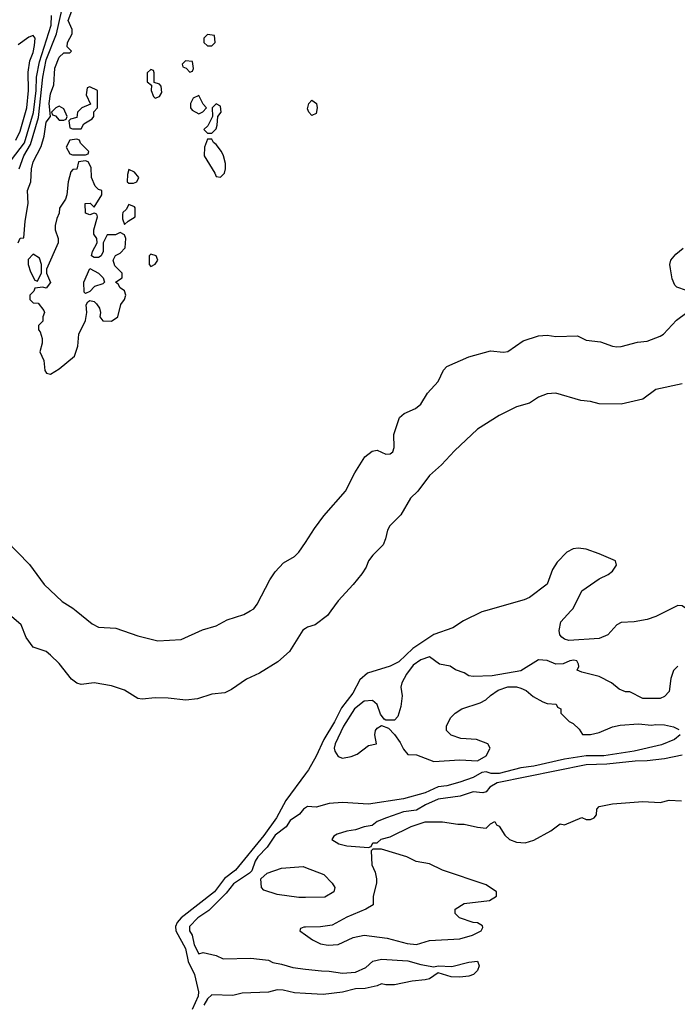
# Model space of a CAD drawing. Header units: inches. Extents: x 2348341 to 2479810, y 460419 to 613669.
# Tile 254 of 256: x 2388688 to 2391708, y 538193 to 542715. Entities that reach past the tile are written whole.
import ezdxf

# ---------------------------------------------------------------- set-up
doc = ezdxf.new("R2010")
doc.units = ezdxf.units.IN
doc.header["$MEASUREMENT"] = 0
for name, color, linetype in [('C3583', 7, 'Continuous'), ('C3584', 7, 'Continuous'), ('C3593', 7, 'Continuous'), ('C3594', 7, 'Continuous')]:
    doc.layers.add(name, color=color, linetype=linetype)

msp = doc.modelspace()

# ---------------------------------------------------------------- linework, layer by layer
at = {"layer": 'C3583', "color": 2}
for points, elevation in [([(2388947.7, 540000), (2389021.1, 539941.1), (2389050, 539925.8), (2389130, 539920.3), (2389230, 539885.7), (2389322.6, 539862.6), (2389430, 539869), (2389527.3, 539912.7), (2389590, 539932), (2389640.8, 539959.2), (2389717, 539983), (2389746.3, 540000)], 30), ([(2390000, 539919.1), (2389988.5, 539911.5), (2389926.9, 539813.1), (2389873.9, 539766.1), (2389790, 539714.3), (2389730, 539686.3), (2389661.5, 539638.5), (2389630, 539623.6), (2389570, 539617.6), (2389504.4, 539595.6), (2389450.4, 539589.6), (2389370, 539599.7), (2389310, 539600.5), (2389250, 539594.7), (2389230, 539598), (2389170, 539635.8), (2389110, 539656), (2389030, 539669.7), (2388970, 539661.6), (2388950, 539667.3), (2388925.7, 539685.7), (2388870, 539758.4), (2388830, 539796.9), (2388810, 539812.8), (2388750, 539832.7), (2388717.7, 539877.7), (2388695.2, 539935.2), (2388650, 539974)], 30), ([(2390000, 539251.1), (2389910, 539129.6), (2389867.4, 539050), (2389810, 538968), (2389678.9, 538810), (2389629.2, 538770.8), (2389582.6, 538710), (2389430.2, 538589.8), (2389411.3, 538568.7), (2389403.7, 538550), (2389405.7, 538530), (2389450.1, 538450.1), (2389462.4, 538390), (2389490.2, 538330), (2389508.9, 538250), (2389507.6, 538230), (2389479.6, 538170)], 34), ([(2390000, 539095.3), (2389990.9, 539089.1), (2389973.7, 539066.3), (2389930, 539037.2), (2389911.6, 539008.4), (2389862, 538970), (2389825, 538915), (2389782, 538870), (2389768.7, 538850), (2389753.4, 538806.6), (2389743.8, 538796.2), (2389670, 538746.6), (2389636.7, 538703.3), (2389556, 538624), (2389506, 538590), (2389468.2, 538550), (2389468.2, 538530), (2389480.7, 538510), (2389490, 538466), (2389510, 538424.7), (2389530, 538431.3), (2389590, 538418), (2389622, 538402), (2389750, 538404.7), (2389790, 538401), (2389830, 538396), (2389850, 538384.7), (2389890, 538378), (2389942, 538362), (2390000, 538355.1)], 38), ([(2390000, 538684.1), (2389970, 538683.7), (2389870, 538697.2), (2389810, 538718), (2389798, 538730), (2389795.3, 538770), (2389824.1, 538795.9), (2389890, 538818.8), (2389990, 538826), (2390000, 538822.2)], 38), ([(2390000, 538547.5), (2389992.7, 538547.3), (2389978, 538542), (2389974, 538530), (2390000, 538512.1)], 42), ([(2390000, 538242.5), (2389950, 538245.2), (2389898, 538258), (2389870, 538259), (2389830, 538249.2), (2389710, 538244), (2389666.4, 538233.6), (2389570, 538237.2), (2389550, 538218), (2389534, 538190)], 38)]:
    msp.add_lwpolyline(points, dxfattribs=dict(at, elevation=elevation))
at = {"layer": 'C3584', "color": 2}
for points, elevation in [([(2388681.2, 541690), (2388690, 541711.3), (2388707.3, 541712.7), (2388712.7, 541790), (2388727.3, 541870), (2388724.5, 541930), (2388739.3, 541970), (2388742, 542030), (2388750, 542062), (2388787, 542133), (2388800.4, 542179.6), (2388810, 542244.7), (2388829.2, 542270), (2388823.7, 542330), (2388830, 542374), (2388845.2, 542414.8), (2388850, 542492), (2388870, 542542), (2388890, 542562), (2388918, 542562), (2388926, 542570), (2388906, 542590), (2388908, 542610), (2388929, 542650), (2388929, 542670), (2388910, 542711.3), (2388950, 542818)], 34), ([(2388685.7, 542030), (2388706.8, 542090), (2388737.7, 542142.3), (2388774.1, 542265.9), (2388794.8, 542450), (2388809.2, 542530), (2388856.5, 542650), (2388881, 542759)], 38), ([(2388650, 542070.4), (2388710.4, 542149.6), (2388751.5, 542288.5), (2388764.1, 542390), (2388765.2, 542450), (2388779.2, 542520.8), (2388832.9, 542690), (2388833.9, 542733.9)], 42), ([(2388670, 542160.7), (2388690, 542202.8), (2388720.4, 542310), (2388727.8, 542390), (2388726.3, 542473.7), (2388734.9, 542525.1), (2388750, 542564.7), (2388756.2, 542596.2), (2388759, 542630), (2388750, 542642), (2388730, 542634), (2388681.4, 542598.6)], 46), ([(2388623.9, 540323.9), (2388732.7, 540212.7), (2388800.6, 540120.6), (2388882.5, 540042.5), (2388932.3, 540012.3), (2388947.7, 540000)], 30), ([(2389746.3, 540000), (2389763.6, 540010), (2389778.9, 540030), (2389837.4, 540142.6), (2389861.4, 540178.6), (2389899.8, 540220.2), (2389950, 540250.2), (2389970.6, 540269.4), (2390000, 540314.6)], 30)]:
    msp.add_lwpolyline(points, dxfattribs=dict(at, elevation=elevation))
at = {"layer": 'C3584', "color": 2, "elevation": 34}
for points in [[(2389550, 542646), (2389534, 542630), (2389534, 542610), (2389550, 542594), (2389570, 542594), (2389586, 542610), (2389582, 542642)], [(2389450, 542526), (2389434, 542510), (2389438, 542498), (2389452.7, 542492.7), (2389470, 542474), (2389482, 542478), (2389486, 542490), (2389482, 542522)], [(2389290, 542486), (2389274, 542470), (2389274, 542430), (2389294, 542414), (2389292, 542390), (2389302, 542362), (2389310, 542354), (2389330, 542362), (2389340.4, 542379.6), (2389338, 542410), (2389330, 542418), (2389306, 542426), (2389306, 542470), (2389302, 542482)], [(2389010, 542406), (2388998, 542402), (2388994, 542370), (2389012.7, 542327.3), (2388974, 542310), (2388954, 542290), (2388950, 542266), (2388922, 542258), (2388914, 542250), (2388918, 542218), (2388930, 542214), (2388970, 542214), (2388983.1, 542236.9), (2389020.4, 542259.6), (2389028, 542270), (2389028, 542292), (2389046, 542310), (2389046, 542390)], [(2389510, 542366), (2389485.4, 542354.6), (2389472, 542330), (2389472, 542310), (2389479.6, 542299.6), (2389510, 542282), (2389528.4, 542291.6), (2389546, 542310), (2389530, 542326)], [(2388870, 542318), (2388854, 542310), (2388834, 542290), (2388838, 542278), (2388852.7, 542272.7), (2388870, 542254), (2388890, 542254), (2388902, 542258), (2388906, 542270), (2388890, 542306)], [(2389590, 542328), (2389572, 542310), (2389574, 542270), (2389552, 542228), (2389534, 542210), (2389550, 542194), (2389570, 542194), (2389590, 542214), (2389595.3, 542230), (2389598, 542270), (2389612.7, 542290), (2389610, 542318)], [(2388950, 542166), (2388918, 542162), (2388902, 542130), (2388918, 542098), (2388930, 542094), (2388990, 542094), (2389002, 542098), (2389006, 542110), (2388967.3, 542147.3), (2388962, 542162)], [(2389570, 542166), (2389550, 542166), (2389536, 542130), (2389534.8, 542090), (2389584.7, 542010), (2389590, 541994), (2389610, 541992), (2389628, 542010), (2389633.2, 542030), (2389633.6, 542053.6), (2389624, 542090), (2389615.3, 542110), (2389590, 542142), (2389578, 542150)], [(2388990, 542066), (2388958, 542062), (2388951.1, 542028.9), (2388932.7, 542027.3), (2388923.6, 542016.4), (2388911.3, 541970), (2388904.7, 541910), (2388898, 541890), (2388871, 541849), (2388870, 541826), (2388858, 541802), (2388851, 541770), (2388851, 541750), (2388864.7, 541710), (2388864.7, 541690), (2388811.6, 541568.4), (2388811.3, 541550), (2388830, 541508), (2388810, 541482), (2388794, 541486), (2388758, 541482), (2388752.7, 541467.3), (2388734, 541450), (2388734, 541430), (2388750, 541414), (2388772.7, 541412.7), (2388799.6, 541379.6), (2388802, 541370), (2388794, 541350), (2388794, 541330), (2388774, 541310), (2388774, 541290), (2388782, 541282), (2388791.3, 541250), (2388791.3, 541230), (2388781, 541190), (2388798.8, 541150), (2388803.5, 541103.5), (2388811.1, 541091.1), (2388830, 541087.3), (2388870, 541110.7), (2388939.5, 541170), (2388955.3, 541215.3), (2388959, 541270), (2388990, 541334), (2388996, 541370), (2388994, 541406), (2389000.2, 541419.8), (2389010, 541424.7), (2389030, 541421), (2389041, 541410), (2389054.8, 541390), (2389058.8, 541370), (2389056, 541350), (2389070, 541331.3), (2389110, 541330.8), (2389139.3, 541350), (2389152.9, 541407.1), (2389169, 541430), (2389175.3, 541450), (2389168.7, 541470), (2389150, 541484), (2389140.4, 541500.4), (2389128, 541510), (2389158, 541530), (2389158, 541550), (2389124.7, 541584.7), (2389118, 541610), (2389128.7, 541631.3), (2389150, 541642), (2389172.9, 541667.1), (2389175.3, 541710), (2389170, 541726), (2389150, 541738), (2389127.3, 541727.3), (2389090, 541726), (2389072, 541690), (2389072, 541650), (2389062, 541630), (2389050, 541622), (2389030, 541622), (2389018, 541630), (2389022, 541650), (2389044, 541690), (2389042, 541710), (2389029, 541730), (2389029.1, 541749.1), (2389046, 541810), (2389042, 541822), (2389030, 541826), (2389010, 541818), (2388990, 541826), (2388988.7, 541870), (2389011.6, 541871.6), (2389030, 541854), (2389066, 541910), (2389066, 541930), (2389050, 541935.3), (2389035.3, 541950), (2389018, 541990), (2389016.4, 542036.4), (2389002, 542062)], [(2389190, 542026), (2389183.6, 542003.6), (2389182, 541970), (2389190, 541964.7), (2389210, 541964.7), (2389226, 541970), (2389235.3, 541990), (2389214.6, 542014.6)], [(2389190, 541866), (2389176.9, 541843.1), (2389162, 541830), (2389159.6, 541820.4), (2389159.6, 541799.6), (2389170, 541774), (2389186, 541790), (2389218, 541810), (2389218, 541850), (2389215.3, 541855.3)], [(2388750, 541638), (2388726.8, 541613.2), (2388726.8, 541590), (2388736.9, 541556.9), (2388758, 541518), (2388770, 541514), (2388788.4, 541551.6), (2388788.7, 541590), (2388779, 541619)], [(2389290, 541638), (2389282, 541630), (2389282, 541590), (2389290, 541582), (2389310, 541592), (2389322, 541610), (2389315.3, 541630)], [(2388990, 541458), (2388984, 541464), (2388982, 541510), (2389010, 541572), (2389050.7, 541550.7), (2389072, 541530), (2389078, 541510), (2389070, 541502), (2389031, 541489), (2389010, 541466)]]:
    msp.add_lwpolyline(points, close=True, dxfattribs=at)
at = {"layer": 'C3593', "color": 2}
for points, elevation in [([(2390117.3, 540000), (2390101.8, 539978.2), (2390044.5, 539935.5), (2390010, 539925.7), (2390000, 539919.1)], 30), ([(2390827.5, 540000), (2390810, 539995.1), (2390726.1, 539953.9), (2390677.8, 539922.2), (2390590, 539891.5), (2390493.5, 539826.5), (2390430, 539765.7), (2390390, 539746.6), (2390285.5, 539714.5), (2390250, 539683.6), (2390217.5, 539622.5), (2390165.8, 539554.2), (2390134.3, 539490), (2390084.6, 539410), (2390050, 539332.7), (2390014, 539270), (2390000, 539251.1)], 34), ([(2391661.3, 540000), (2391610, 539974.5), (2391570, 539960.9), (2391510, 539949.6), (2391450, 539947.3), (2391430, 539936), (2391388.5, 539890), (2391350, 539873.1), (2391210, 539864.5), (2391189.5, 539869.5), (2391178.6, 539878.6), (2391169.2, 539890), (2391166, 539910), (2391172.7, 539950), (2391219.7, 540000)], 34), ([(2391710, 539746), (2391690, 539726), (2391678, 539690), (2391671.3, 539630), (2391650, 539606), (2391630, 539598), (2391550, 539598), (2391490, 539628), (2391470, 539628), (2391440.4, 539640.4), (2391406, 539670), (2391350, 539698), (2391270, 539718), (2391248.4, 539728.4), (2391255.3, 539744.7), (2391254.6, 539754.6), (2391246, 539770), (2391232.9, 539772.9), (2391214, 539770), (2391183.6, 539756.4), (2391150, 539755.3), (2391110, 539772.7), (2391070, 539775.1), (2390990, 539725.2), (2390858, 539702), (2390770, 539699), (2390750, 539702), (2390730, 539715.3), (2390690, 539729), (2390665.6, 539745.6), (2390615.3, 539755.3), (2390570, 539788.7), (2390530, 539774.5), (2390494.8, 539750), (2390464, 539710), (2390442.8, 539670), (2390438.8, 539650), (2390444.9, 539610), (2390439.1, 539560.9), (2390425.4, 539514.6), (2390410, 539498), (2390370, 539498), (2390362, 539502), (2390345.2, 539525.2), (2390329.3, 539569.3), (2390309, 539589), (2390270, 539585.2), (2390225.5, 539550), (2390175.8, 539470), (2390137.1, 539390), (2390133, 539370), (2390135.5, 539355.5), (2390150, 539331), (2390170, 539324), (2390210, 539330.6), (2390237.6, 539342.4), (2390290, 539381), (2390326, 539390), (2390319, 539430), (2390322, 539450), (2390330, 539462), (2390350, 539474), (2390382, 539462), (2390410, 539432), (2390436.1, 539396.1), (2390450, 539364.7), (2390470, 539341), (2390510, 539338.8), (2390590, 539308), (2390710, 539316.3), (2390790, 539311.3), (2390830, 539334), (2390848, 539370), (2390838, 539390), (2390786, 539410), (2390714.6, 539414.6), (2390670, 539428.7), (2390648, 539450), (2390648.4, 539471.6), (2390668, 539510), (2390688, 539530), (2390718, 539550), (2390803.1, 539576.9), (2390828.9, 539591.1), (2390850, 539612), (2390884.7, 539635.3), (2390930, 539651.3), (2390968.9, 539651.1), (2390990, 539644.7), (2391013.7, 539633.7), (2391046.4, 539606.4), (2391090, 539582), (2391110, 539574), (2391151.6, 539571.6), (2391158, 539558), (2391174, 539550), (2391174, 539530), (2391211.6, 539491.6), (2391230, 539482), (2391256.9, 539456.9), (2391272.7, 539432.7), (2391310, 539432), (2391350, 539441), (2391410, 539466.8), (2391445.6, 539474.4), (2391530, 539480.7), (2391590, 539474.8), (2391610, 539478.8), (2391650, 539477.3), (2391690, 539467.3), (2391714.9, 539454.9)], 38), ([(2391720.7, 539430), (2391696, 539410), (2391635.8, 539384.2), (2391510, 539356), (2391370, 539334.8), (2391290, 539333.6), (2391190, 539318.7), (2391050, 539286.2), (2390990, 539279.7), (2390890, 539253.5), (2390853.3, 539253.3), (2390830, 539260.9), (2390810, 539257.2), (2390770, 539234.3), (2390710, 539212.6), (2390650, 539196.4), (2390610, 539191.3), (2390550, 539165.1), (2390450, 539137.4), (2390290, 539111.6), (2390170, 539119.5), (2390110, 539115.1), (2390050, 539099.3), (2390010, 539102), (2390000, 539095.3)], 38), ([(2391730, 539338), (2391650, 539320.9), (2391570, 539311.5), (2391514, 539310), (2391384.5, 539295.5), (2391290, 539292.7), (2390881, 539210), (2390847.3, 539190), (2390830, 539168.7), (2390815.3, 539164.7), (2390770, 539169.2), (2390710.4, 539149.6), (2390610, 539134.7), (2390551, 539110), (2390510, 539085.2), (2390450, 539077), (2390372, 539050), (2390330, 539033.2), (2390306.4, 539013.6), (2390270, 539008.7), (2390230, 538994), (2390190, 538988.7), (2390145.4, 538974.6), (2390130, 538966), (2390122, 538950), (2390154, 538930), (2390190, 538921), (2390290, 538914), (2390302, 538918), (2390310, 538934), (2390330, 538934), (2390348.4, 538951.6), (2390390, 538962), (2390486, 539010), (2390550, 539030.8), (2390630, 539030.7), (2390699.8, 539019.8), (2390730, 539021), (2390790, 539006), (2390830, 539002), (2390850, 539022), (2390870, 539032), (2390878, 539018), (2390890, 539011.3), (2390916, 538970), (2390938, 538950), (2390970, 538937.3), (2391010, 538934), (2391050, 538946.8), (2391128, 538990), (2391170, 539022), (2391190, 539018), (2391270, 539051.3), (2391290, 539042), (2391310, 539042), (2391326, 539050), (2391336.4, 539063.6), (2391338, 539090), (2391350, 539102), (2391410, 539114), (2391550, 539124), (2391630, 539120.7), (2391670.9, 539130.9), (2391727.1, 539127.1)], 42), ([(2390000, 538512.1), (2390032, 538490), (2390070, 538471.3), (2390104.5, 538464.5), (2390150, 538467.3), (2390219.3, 538500.7), (2390269.4, 538510.6), (2390376.3, 538496.3), (2390466.8, 538473.2), (2390510, 538467.3), (2390570, 538486), (2390710, 538494), (2390768, 538510), (2390808, 538530), (2390814.6, 538545.4), (2390812.9, 538552.9), (2390790, 538568), (2390770, 538568.7), (2390708, 538590), (2390688, 538610), (2390688, 538630), (2390730, 538656), (2390846, 538670), (2390878, 538690), (2390878, 538710), (2390830, 538742), (2390630, 538809.2), (2390570, 538838), (2390508.9, 538848.9), (2390466, 538870), (2390350, 538906), (2390310, 538906), (2390302, 538898), (2390306, 538834), (2390319.8, 538799.8), (2390326, 538770), (2390326, 538750), (2390311.3, 538690), (2390311.3, 538650), (2390278, 538630), (2390190, 538592.7), (2390123.5, 538556.5), (2390068.9, 538548.9), (2390000, 538547.5)], 42), ([(2390000, 538822.2), (2390084.7, 538790), (2390122.8, 538750), (2390134.8, 538730), (2390131, 538710), (2390090, 538685.2), (2390000, 538684.1)], 38), ([(2390000, 538355.1), (2390073.6, 538346.4), (2390110, 538346), (2390170, 538336), (2390230, 538341), (2390278, 538362), (2390310, 538391), (2390350, 538401), (2390470, 538393.4), (2390530, 538375.8), (2390590, 538364.7), (2390610, 538370.7), (2390672.9, 538367.1), (2390750, 538386.8), (2390790, 538390.8), (2390798, 538370), (2390790.9, 538349.1), (2390772, 538330), (2390750, 538322.7), (2390710, 538318), (2390670, 538319.3), (2390610, 538338), (2390570.5, 538309.5), (2390550, 538305.2), (2390490, 538299), (2390410, 538282), (2390370, 538282), (2390350, 538288), (2390330, 538278), (2390274.4, 538265.6), (2390230, 538264), (2390170, 538249.2), (2390082, 538238), (2390000, 538242.5)], 38)]:
    msp.add_lwpolyline(points, dxfattribs=dict(at, elevation=elevation))
at = {"layer": 'C3594', "color": 2, "elevation": 30}
msp.add_lwpolyline([(2390030, 542275.3), (2390015.3, 542290), (2390010, 542306), (2390015.3, 542330), (2390030, 542344.7), (2390050.8, 542330), (2390054.8, 542310), (2390050, 542284)], close=True, dxfattribs=at)
at = {"layer": 'C3594', "color": 2}
for points, elevation in [([(2391750.7, 541470.7), (2391706.6, 541486.6), (2391696.3, 541496.3), (2391685.1, 541525.1), (2391676.4, 541570), (2391674.3, 541590), (2391678.4, 541610), (2391701.5, 541638.5), (2391735.1, 541664.9)], 30), ([(2390000, 540314.6), (2390041.5, 540378.5), (2390084.3, 540435.7), (2390184, 540550), (2390226.8, 540633.2), (2390272.7, 540707.3), (2390307.3, 540732.7), (2390330, 540738.4), (2390370, 540720.3), (2390390, 540720.9), (2390401.3, 540730), (2390408, 540750), (2390406.3, 540810), (2390432.4, 540887.6), (2390453.1, 540906.9), (2390506, 540930), (2390530, 540948.7), (2390561, 540999), (2390610, 541052.7), (2390634.9, 541105.1), (2390650, 541122.6), (2390750, 541166.9), (2390850, 541194.6), (2390910, 541187.7), (2390930, 541190.4), (2390999.7, 541240.3), (2391070, 541263.1), (2391110, 541265.7), (2391150, 541259.6), (2391250, 541262.6), (2391290, 541242.7), (2391355.6, 541235.6), (2391410, 541215.6), (2391430, 541212.9), (2391450, 541214.3), (2391525.4, 541234.6), (2391570, 541239), (2391630, 541261.5), (2391645.1, 541270), (2391704.4, 541335.6), (2391751.6, 541370)], 30), ([(2391730, 541041.8), (2391610, 541015.9), (2391550, 540971.7), (2391450, 540949.7), (2391350, 540951.1), (2391310, 540961.1), (2391265.3, 540965.3), (2391150, 540998.9), (2391110, 540996.9), (2391070, 540981.3), (2391030, 540954.3), (2390970, 540936.9), (2390890, 540896.9), (2390790, 540834.3), (2390685.1, 540734.9), (2390625.3, 540670), (2390570, 540621), (2390516.5, 540550), (2390483.1, 540516.9), (2390439, 540441), (2390387.6, 540390), (2390376.9, 540370), (2390368.7, 540330), (2390356.9, 540303.1), (2390310, 540256.2), (2390290.4, 540230), (2390278.9, 540201.1), (2390258.7, 540170), (2390219.5, 540120.5), (2390150, 540045.6), (2390117.3, 540000)], 30), ([(2391219.7, 540000), (2391229.6, 540010.4), (2391270, 540091.3), (2391350, 540147.3), (2391390, 540166.8), (2391410, 540182.8), (2391429.2, 540210), (2391424, 540230), (2391350, 540262.4), (2391290, 540283), (2391252.4, 540287.6), (2391230, 540284.5), (2391201, 540270), (2391155.9, 540224.1), (2391134.8, 540190), (2391110, 540122), (2391030, 540062), (2391004.7, 540050), (2390827.5, 540000)], 34), ([(2391755.2, 540000), (2391750, 540009.6), (2391730, 540023.5), (2391710, 540024.2), (2391661.3, 540000)], 34)]:
    msp.add_lwpolyline(points, dxfattribs=dict(at, elevation=elevation))

doc.saveas('drawing.dxf')
